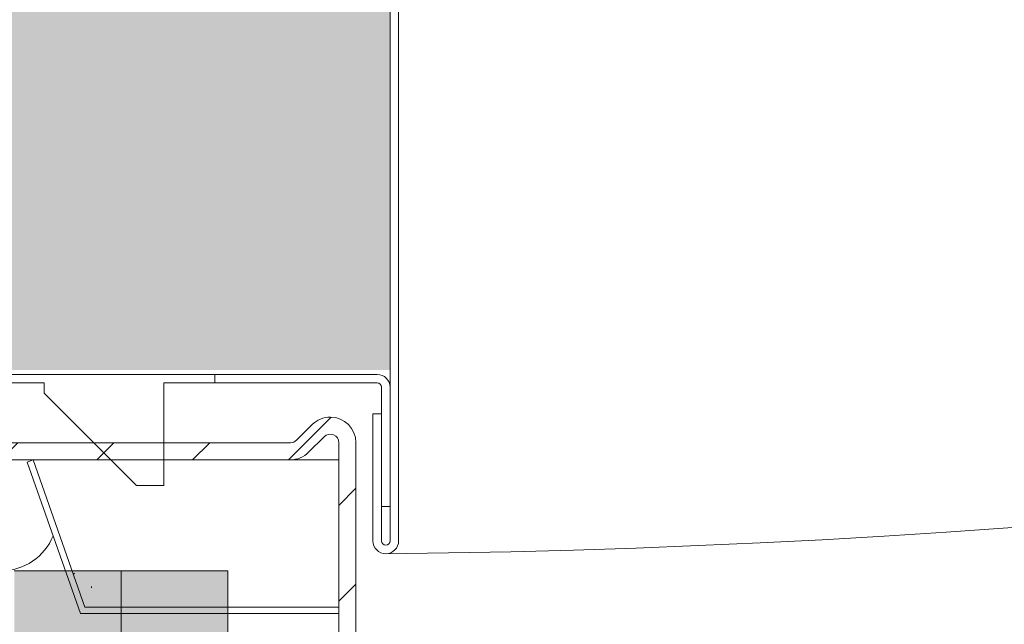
# Model space of a CAD drawing. Header units: metres. Extents: x -0.29 to 8.94, y -1.97 to 1.73.
# Tile 10 of 43: x 0.04 to 0.16, y -0.31 to -0.24. Entities that reach past the tile are written whole.
import ezdxf

# ---------------------------------------------------------------- set-up
doc = ezdxf.new("R2010")
doc.units = ezdxf.units.M
doc.header["$MEASUREMENT"] = 0
doc.linetypes.add('CENTER_DASH_DASH', pattern=[0.014000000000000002, 0.009000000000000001, -0.001000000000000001, 0.001000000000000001, -0.0009999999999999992, 0.0009999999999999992, -0.001000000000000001])
doc.linetypes.add('VERDECKT', pattern=[0.005625, 0.00375, -0.001875])
for name, color, linetype in [('152 - Bemaßung_ Beschriftung.Ausbau', 7, 'Continuous'), ('606 - Struktur.Wand Innen Ausbau', 7, 'Continuous'), ('Neubau_301 - Elemente.Linie', 7, 'Continuous'), ('Neubau_302 - Elemente.Schraffur', 7, 'Continuous'), ('Neubau_606 - Struktur.Wand Innen Ausbau', 7, 'Continuous'), ('Neubau_653 - Abdeckung.TB Verkofferung', 7, 'Continuous')]:
    doc.layers.add(name, color=color, linetype=linetype)
doc.styles.add('ERSTELLTER_STIL_1', font='txt')
doc.dimstyles.new('ERSTELLTER_STIL__2', dxfattribs={"dimtxt": 0.02, "dimasz": 0.01064, "dimexe": 0.18, "dimexo": 0.0625, "dimgap": 0, "dimtad": 1, "dimzin": 0, "dimdsep": 46, "dimtxsty": 'ERSTELLTER_STIL_1', "dimblk": 'ARROWHEAD_2', "dimblk1": 'ARROWHEAD_2', "dimblk2": 'ARROWHEAD_2', "dimcen": 0.09, "dimse1": 1, "dimse2": 1, "dimclrd": 7, "dimclre": 7, "dimclrt": 7, "dimazin": 0, "dimtfac": 1, "dimtdec": 4, "dimtmove": 0, "dimatfit": 3, "dimfxl": 1, "dimtolj": 1, "dimtzin": 0, "dimarcsym": 0})
pattern_1 = [(45, (0, 0), (-0.003535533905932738, 0.003535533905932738), [0, -0.005000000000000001])]

# ---------------------------------------------------------------- blocks, each defined once
blk = doc.blocks.new('*X2')
at = {"layer": 'Neubau_606 - Struktur.Wand Innen Ausbau', "color": 7, "linetype": 'Continuous', "lineweight": 5}
blk.add_arc((0.04122877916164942, -0.3001945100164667), 0.006500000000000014, 270, 338.3033516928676, dxfattribs=at)
blk = doc.blocks.new('*D6')
at = {"layer": '152 - Bemaßung_ Beschriftung.Ausbau', "color": 7, "linetype": 'Continuous', "lineweight": 5}
for p, q in [((0.2950716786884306, -0.3026530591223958), (0.3090716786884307, -0.3107359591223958)), ((0.3125716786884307, -0.3066945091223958), (0.2915716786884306, -0.3066945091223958)), ((0.3020716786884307, -1.051694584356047), (0.3020716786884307, -0.3066945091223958)), ((0.2950716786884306, -1.047653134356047), (0.3090716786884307, -1.055736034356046)), ((0.3125716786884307, -1.051694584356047), (0.2915716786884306, -1.051694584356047)), ((0.3020716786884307, -1.058540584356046), (0.3020716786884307, -1.051694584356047))]:
    blk.add_line(p, q, dxfattribs=at)
at = {"layer": '152 - Bemaßung_ Beschriftung.Ausbau', "color": 7, "lineweight": 5, "insert": (0.2982887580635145, -0.6993801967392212), "char_height": 0.02, "attachment_point": 7, "rotation": 90, "style": 'ERSTELLTER_STIL_1'}
blk.add_mtext('\\A1;{\\pql;\\fArial|b0|i0|c0|p38;74\\fArial|b0|i0|c0|p38;\\A1{\\H.66x;\\S5^  ;}}', dxfattribs=at)
blk = doc.blocks.new('ARROWHEAD_2')
at = {"color": 0, "linetype": 'Continuous', "lineweight": 0}
for p, q in [((-0.3781315, -0.655), (0.3781315, 0.655)), ((0, 0), (-1, 0))]:
    blk.add_line(p, q, dxfattribs=at)
blk = doc.blocks.new('*D8')
at = {"layer": '152 - Bemaßung_ Beschriftung.Ausbau', "color": 7, "linetype": 'Continuous', "lineweight": 5}
for p, q in [((0.2950716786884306, 0.8323469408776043), (0.3090716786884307, 0.8242640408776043)), ((0.3020716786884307, -0.3066945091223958), (0.3020716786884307, 0.8283054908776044)), ((0.2950716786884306, -0.3026530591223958), (0.3090716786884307, -0.3107359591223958)), ((0.3125716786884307, -0.3066945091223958), (0.2915716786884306, -0.3066945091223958))]:
    blk.add_line(p, q, dxfattribs=at)
at = {"layer": '152 - Bemaßung_ Beschriftung.Ausbau', "color": 7, "lineweight": 5, "insert": (0.3019526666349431, 0.2291912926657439), "char_height": 0.02, "attachment_point": 7, "rotation": 90, "style": 'ERSTELLTER_STIL_1'}
blk.add_mtext('\\A1;{\\pql;\\fArial|b0|i0|c0|p38;1,13\\fArial|b0|i0|c0|p38;\\A1{\\H.66x;\\S5^  ;}}', dxfattribs=at)
blk = doc.blocks.new('*D9')
at = {"layer": '152 - Bemaßung_ Beschriftung.Ausbau', "color": 7, "linetype": 'Continuous', "lineweight": 5}
for p, q in [((0.3020716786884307, 1.028305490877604), (0.3020716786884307, 1.035151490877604)), ((0.3090716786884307, 1.024264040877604), (0.2950716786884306, 1.032346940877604)), ((0.3125716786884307, 1.028305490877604), (0.2915716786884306, 1.028305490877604)), ((0.3020716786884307, 0.8283054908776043), (0.3020716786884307, 1.028305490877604)), ((0.2950716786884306, 0.8323469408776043), (0.3090716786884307, 0.8242640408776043)), ((0.3125716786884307, 0.8283054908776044), (0.2915716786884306, 0.8283054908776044)), ((0.3020716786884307, -0.3066945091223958), (0.3020716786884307, 0.8283054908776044))]:
    blk.add_line(p, q, dxfattribs=at)
at = {"layer": '152 - Bemaßung_ Beschriftung.Ausbau', "color": 7, "lineweight": 5, "insert": (0.2980716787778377, 0.9131282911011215), "char_height": 0.02, "attachment_point": 7, "rotation": 90, "style": 'ERSTELLTER_STIL_1'}
blk.add_mtext('\\A1;{\\pql;\\fArial|b0|i0|c0|p38;20}', dxfattribs=at)
blk = doc.blocks.new('*D10')
at = {"layer": '152 - Bemaßung_ Beschriftung.Ausbau', "color": 7, "linetype": 'Continuous', "lineweight": 5}
for p, q in [((0.3765139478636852, 1.028305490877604), (0.3765139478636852, 1.035151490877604)), ((0.3835139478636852, 1.024264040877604), (0.3695139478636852, 1.032346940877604)), ((0.3870139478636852, 1.028305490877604), (0.3660139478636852, 1.028305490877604)), ((0.3765139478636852, -1.051694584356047), (0.3765139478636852, 1.028305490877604)), ((0.3695139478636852, -1.047653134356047), (0.3835139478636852, -1.055736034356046)), ((0.3870139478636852, -1.051694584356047), (0.3660139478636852, -1.051694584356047)), ((0.3765139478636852, -1.058540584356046), (0.3765139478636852, -1.051694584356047))]:
    blk.add_line(p, q, dxfattribs=at)
at = {"layer": '152 - Bemaßung_ Beschriftung.Ausbau', "color": 7, "lineweight": 5, "insert": (0.3725139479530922, -0.03830034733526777), "char_height": 0.02, "attachment_point": 7, "rotation": 90, "style": 'ERSTELLTER_STIL_1'}
blk.add_mtext('\\A1;{\\pql;\\fArial|b0|i0|c0|p38;2,08}', dxfattribs=at)
blk = doc.blocks.new('*D12')
at = {"layer": '152 - Bemaßung_ Beschriftung.Ausbau', "color": 7, "linetype": 'Continuous', "lineweight": 5}
for p, q in [((0.2200716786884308, -0.261653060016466), (0.2340716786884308, -0.269735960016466)), ((0.2375716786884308, -0.265694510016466), (0.2165716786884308, -0.265694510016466)), ((0.2270716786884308, -0.3386945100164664), (0.2270716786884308, -0.265694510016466)), ((0.2200716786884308, -0.3346530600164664), (0.2340716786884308, -0.3427359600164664)), ((0.2375716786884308, -0.3386945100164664), (0.2165716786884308, -0.3386945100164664))]:
    blk.add_line(p, q, dxfattribs=at)
at = {"layer": '152 - Bemaßung_ Beschriftung.Ausbau', "color": 7, "lineweight": 5, "insert": (0.2232978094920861, -0.314791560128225), "char_height": 0.02, "attachment_point": 7, "rotation": 90, "style": 'ERSTELLTER_STIL_1'}
blk.add_mtext('\\A1;{\\pql;\\fArial|b0|i0|c0|p38;7\\fArial|b0|i0|c0|p38;\\A1{\\H.66x;\\S3^  ;}}', dxfattribs=at)
blk = doc.blocks.new('*D13')
at = {"layer": '152 - Bemaßung_ Beschriftung.Ausbau', "color": 7, "linetype": 'Continuous', "lineweight": 5}
for p, q in [((0.2200716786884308, 0.7913469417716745), (0.2340716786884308, 0.7832640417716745)), ((0.2270716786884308, -0.265694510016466), (0.2270716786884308, 0.7873054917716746)), ((0.2200716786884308, -0.261653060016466), (0.2340716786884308, -0.269735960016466)), ((0.2375716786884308, -0.265694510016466), (0.2165716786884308, -0.265694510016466))]:
    blk.add_line(p, q, dxfattribs=at)
at = {"layer": '152 - Bemaßung_ Beschriftung.Ausbau', "color": 7, "lineweight": 5, "char_height": 0.02, "attachment_point": 7, "rotation": 90, "style": 'ERSTELLTER_STIL_1'}
for s, insert in [('\\A1;{\\pql;\\fArial|b0|i0|c0|p38;Durchgangsbreite}', (0.2510716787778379, 0.1529194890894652)), ('\\A1;{\\pql;\\fArial|b0|i0|c0|p38;1,05\\fArial|b0|i0|c0|p38;\\A1{\\H.66x;\\S3^  ;}}', (0.2269526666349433, 0.2291912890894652))]:
    blk.add_mtext(s, dxfattribs=dict(at, insert=insert))
blk = doc.blocks.new('*D14')
at = {"layer": '152 - Bemaßung_ Beschriftung.Ausbau', "color": 7, "linetype": 'Continuous', "lineweight": 5}
for p, q in [((0.2200716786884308, 0.8643469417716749), (0.2340716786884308, 0.8562640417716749)), ((0.2270716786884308, 0.7873054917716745), (0.2270716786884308, 0.8603054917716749)), ((0.2200716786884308, 0.7913469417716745), (0.2340716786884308, 0.7832640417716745)), ((0.2375716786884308, 0.7873054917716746), (0.2165716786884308, 0.7873054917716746)), ((0.2270716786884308, -0.265694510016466), (0.2270716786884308, 0.7873054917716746))]:
    blk.add_line(p, q, dxfattribs=at)
at = {"layer": '152 - Bemaßung_ Beschriftung.Ausbau', "color": 7, "lineweight": 5, "insert": (0.2232978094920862, 0.8112084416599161), "char_height": 0.02, "attachment_point": 7, "rotation": 90, "style": 'ERSTELLTER_STIL_1'}
blk.add_mtext('\\A1;{\\pql;\\fArial|b0|i0|c0|p38;7\\fArial|b0|i0|c0|p38;\\A1{\\H.66x;\\S3^  ;}}', dxfattribs=at)

msp = doc.modelspace()

# ---------------------------------------------------------------- hatches: boundary and pattern name
at = {"layer": '606 - Struktur.Wand Innen Ausbau', "linetype": 'Continuous', "lineweight": 5}
h = msp.add_hatch(dxfattribs=at)
h.set_pattern_fill('Gips_0001', style=0, pattern_type=2)
h.set_pattern_definition(pattern_1)
h.paths.add_polyline_path([(0.02424937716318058, -0.2831740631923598), (0.08672854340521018, -0.2831740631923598), (0.08672854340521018, 0.8023051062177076), (0.02424937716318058, 0.8023051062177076)])
at = {"layer": 'Neubau_302 - Elemente.Schraffur', "linetype": 'Continuous', "lineweight": 5}
h = msp.add_hatch(dxfattribs=at)
h.set_pattern_fill('ANSI31_0001', style=0, pattern_type=2)
h.set_pattern_definition([(225, (0.07837306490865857, 0.4058117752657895), (-0.005612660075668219, 0.005612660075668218), [])])
h.paths.add_polyline_path([(-0.09727122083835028, -0.2676945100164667, -0.414213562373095), (-0.0952712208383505, -0.265694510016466), (0.01372877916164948, -0.265694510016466, -0.414213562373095), (0.0167287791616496, -0.2686945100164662), (0.0167287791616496, -0.2701945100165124, -0.5420998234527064), (0.01251582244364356, -0.2729383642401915), (0.007633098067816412, -0.2707798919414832, 0.5420998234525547), (0.00622877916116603, -0.2716945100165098), (0.006228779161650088, -0.2826945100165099, 0.414213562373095), (0.007228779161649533, -0.2836945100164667), (0.01372877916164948, -0.2836945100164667, -0.414213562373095), (0.0167287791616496, -0.2866945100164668), (0.0167287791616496, -0.2906945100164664, 0.414213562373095), (0.01772877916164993, -0.2916945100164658), (0.07507192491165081, -0.2916945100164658, 0.1989123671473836), (0.07577903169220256, -0.2914016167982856), (0.07760745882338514, -0.2895731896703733, -0.1989123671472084), (0.0797287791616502, -0.2886945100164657, -0.414213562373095), (0.08272877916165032, -0.2916945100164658), (0.08272877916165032, -0.3169118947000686, -0.221694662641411), (0.08201435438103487, -0.3184439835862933), (0.07843846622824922, -0.3214445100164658), (0.0771528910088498, -0.3199124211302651), (0.08072877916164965, -0.3169118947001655), (0.08072877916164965, -0.2916945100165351, 0.6681786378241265), (0.0790216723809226, -0.2909874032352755), (0.07719324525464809, -0.2928158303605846, -0.1989123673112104), (0.07507192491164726, -0.2936945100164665), (0.01772877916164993, -0.2936945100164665, -0.414213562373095), (0.01472877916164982, -0.2906945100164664), (0.01472877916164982, -0.2866945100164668, 0.414213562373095), (0.01372877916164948, -0.2856945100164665), (0.007228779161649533, -0.2856945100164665, -0.414213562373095), (0.004228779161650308, -0.282694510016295), (0.004228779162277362, -0.271694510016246, -0.5420998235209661), (0.008441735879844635, -0.2689506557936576), (0.01332446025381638, -0.2711091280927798, 0.5420998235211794), (0.01472877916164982, -0.2701945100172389), (0.01472877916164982, -0.2686945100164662, 0.414213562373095), (0.01372877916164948, -0.2676945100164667), (-0.02952906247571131, -0.2676945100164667, 0.02676012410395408), (-0.03004306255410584, -0.2676945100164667), (-0.03913965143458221, -0.2676945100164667, 0.02677481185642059), (-0.03965393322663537, -0.2676945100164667), (-0.04875052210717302, -0.2676945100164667, 0.02676012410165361), (-0.04926452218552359, -0.2676945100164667), (-0.05836110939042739, -0.2676945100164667, 0.02677481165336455), (-0.05887539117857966, -0.2676945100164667), (-0.06797169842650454, -0.2676945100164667, 0.02678949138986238), (-0.06848626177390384, -0.2676945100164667), (-0.07758256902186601, -0.2676945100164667, 0.02677481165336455), (-0.07809685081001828, -0.2676945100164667), (-0.08719330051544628, -0.2676945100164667, 0.02677481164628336), (-0.08770758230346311, -0.2676945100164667), (-0.0952712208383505, -0.2676945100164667), (-0.0952712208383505, -0.3169118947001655), (-0.0916953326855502, -0.3199124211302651), (-0.09298090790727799, -0.3214445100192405), (-0.09298090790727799, -0.3213102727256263), (-0.09446326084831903, -0.3201180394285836), (-0.0945617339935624, -0.3201180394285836), (-0.0965567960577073, -0.3184439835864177, -0.2216946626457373), (-0.09727122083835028, -0.3169118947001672)])
at = {"layer": 'Neubau_606 - Struktur.Wand Innen Ausbau', "linetype": 'Continuous', "lineweight": 5}
h = msp.add_hatch(dxfattribs=at)
h.set_pattern_fill('Gips_0001', style=0, pattern_type=2)
h.set_pattern_definition(pattern_1)
h.paths.add_polyline_path([(0.05522878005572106, -0.3066945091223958), (0.05522878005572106, -1.051694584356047), (0.04272877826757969, -1.051694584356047), (0.04272877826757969, -0.3066945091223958)])
h = msp.add_hatch(dxfattribs=at)
h.set_pattern_fill('Gips_0001', style=0, pattern_type=2)
h.set_pattern_definition(pattern_1)
h.paths.add_polyline_path([(0.06772877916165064, -0.3066945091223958), (0.06772877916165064, -1.051694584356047), (0.05522878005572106, -1.051694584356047), (0.05522878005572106, -0.3066945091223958)])

# ---------------------------------------------------------------- linework, layer by layer
at = {"layer": 'Neubau_301 - Elemente.Linie', "color": 1, "linetype": 'Continuous', "lineweight": 5}
for p, q in [((0.08672854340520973, -0.2851948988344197), (0.08672854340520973, -0.1790860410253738)), ((0.08772854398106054, -0.3031948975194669), (0.08772854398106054, -0.1790860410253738)), ((0.08522854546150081, -0.2836948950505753), (0.06622854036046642, -0.2836948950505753)), ((0.06622854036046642, -0.2846948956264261), (0.08522854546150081, -0.2846948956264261)), ((0.08572854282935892, -0.2851948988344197), (0.08572854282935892, -0.2991448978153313)), ((0.08672854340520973, -0.3031948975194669), (0.08672854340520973, -0.2851948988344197)), ((0.08472854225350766, -0.2991448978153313), (0.08472854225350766, -0.2882948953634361)), ((0.08472854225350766, -0.2882948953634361), (0.08572854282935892, -0.2882948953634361)), ((0.08472854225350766, -0.3031948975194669), (0.08472854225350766, -0.2991448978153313)), ((0.08572854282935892, -0.2991448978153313), (0.08572854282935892, -0.3031948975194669)), ((0.08672854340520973, -0.2991448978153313), (0.08572854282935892, -0.2991448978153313)), ((0.05522878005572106, -0.3066945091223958), (0.04272877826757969, -0.3066945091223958)), ((0.05522878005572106, -0.3066945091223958), (0.05522878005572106, -0.3661410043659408)), ((0.06772877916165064, -0.3066945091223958), (0.05522878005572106, -0.3066945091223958)), ((0.05522878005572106, -0.3066945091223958), (0.05522878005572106, -1.051694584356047)), ((0.06772877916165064, -0.3066945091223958), (0.06772877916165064, -1.051694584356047))]:
    msp.add_line(p, q, dxfattribs=at)
at = {"layer": 'Neubau_301 - Elemente.Linie', "color": 1, "linetype": 'CENTER_DASH_DASH', "lineweight": 5}
for p, q in [((0.04222875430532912, -0.2836949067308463), (0.06622854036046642, -0.2836949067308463)), ((0.04622872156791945, -0.2846948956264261), (0.04222875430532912, -0.2846948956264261)), ((0.04622872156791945, -0.2858871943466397), (0.04622872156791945, -0.2846948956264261)), ((0.06022859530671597, -0.2846948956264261), (0.06022859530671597, -0.2966947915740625)), ((0.06622854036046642, -0.2846948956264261), (0.06022859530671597, -0.2846948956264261)), ((0.06622854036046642, -0.2846948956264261), (0.06622854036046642, -0.2836949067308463)), ((0.05703631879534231, -0.2966947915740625), (0.04622872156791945, -0.2858871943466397)), ((0.06022859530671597, -0.2966947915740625), (0.05703631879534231, -0.2966947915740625))]:
    msp.add_line(p, q, dxfattribs=at)
at = {"layer": 'Neubau_301 - Elemente.Linie', "color": 1, "linetype": 'VERDECKT', "lineweight": 5}
for p, q in [((0.0442297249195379, -0.2939695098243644), (0.05047200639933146, -0.3116945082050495)), ((0.08072877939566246, -0.2936945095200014), (0.04492972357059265, -0.2936945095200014)), ((0.08072878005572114, -0.2944445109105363), (0.08072878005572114, -0.2936945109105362)), ((0.08072878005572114, -0.2944445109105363), (0.08072878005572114, -0.3086945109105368)), ((0.04962023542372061, -0.3071222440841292), (0.04980052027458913, -0.3069655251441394)), ((0.05175352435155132, -0.3086945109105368), (0.05175352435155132, -0.3085287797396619)), ((0.05100472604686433, -0.3109445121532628), (0.08072877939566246, -0.3109445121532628)), ((0.08072877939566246, -0.3116945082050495), (0.05047200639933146, -0.3116945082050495))]:
    msp.add_line(p, q, dxfattribs=at)
at = {"layer": 'Neubau_301 - Elemente.Linie', "color": 1, "linetype": 'Continuous', "lineweight": 5, "flags": 128}
for points in [[(0.08072877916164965, -0.2915976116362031), (0.08072877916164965, -0.3169118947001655), (0.0771528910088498, -0.3199124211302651), (0.07843846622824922, -0.3214445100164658), (0.08201435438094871, -0.3184439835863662, 0.2216946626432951), (0.08272877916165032, -0.3169118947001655), (0.08272877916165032, -0.2916945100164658, 0.414213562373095), (0.0797287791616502, -0.2886945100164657, 0.1989123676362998), (0.07760745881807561, -0.2895731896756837), (0.07577903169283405, -0.291401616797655, -0.1989123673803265), (0.07507192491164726, -0.2916945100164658), (0.01772877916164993, -0.2916945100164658, -0.414213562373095)], [(0.01772877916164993, -0.2936945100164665), (0.07507192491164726, -0.2936945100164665, 0.1989123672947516), (0.07719324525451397, -0.2928158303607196), (0.07902167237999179, -0.2909874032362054, -0.6681786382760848), (0.08072877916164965, -0.2916945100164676)]]:
    msp.add_lwpolyline(points, format="xyb", dxfattribs=at)
at = {"layer": 'Neubau_301 - Elemente.Linie', "color": 1, "linetype": 'VERDECKT', "lineweight": 5}
for points in [[(0.04492972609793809, -0.293694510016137), (0.04422972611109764, -0.2939695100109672)], [(0.05100472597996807, -0.3109445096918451), (0.04492972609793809, -0.293694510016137)]]:
    msp.add_lwpolyline(points, dxfattribs=at)
at = {"layer": 'Neubau_301 - Elemente.Linie', "color": 1, "linetype": 'VERDECKT', "lineweight": 5, "flags": 128}
msp.add_lwpolyline([(0.05175352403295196, -0.3086945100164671), (0.05176758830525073, -0.3086898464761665), (0.05177598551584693, -0.3086758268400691), (0.05177877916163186, -0.3086525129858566)], dxfattribs=at)
at = {"layer": 'Neubau_301 - Elemente.Linie', "color": 1, "linetype": 'Continuous', "lineweight": 5}
for centre, radius, start, end in [((0.08520770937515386, -0.2852157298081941), 0.001520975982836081, 0.784824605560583, 89.21517539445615), ((0.08521604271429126, -0.2852073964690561), 0.0005126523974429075, 1.397180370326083, 88.60281961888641), ((0.08622854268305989, -0.3031948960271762), 0.001499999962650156, 180, 0), ((0.08622854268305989, -0.3031948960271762), 0.0004999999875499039, 180, 0)]:
    msp.add_arc(centre, radius, start, end, dxfattribs=at)
at = {"layer": 'Neubau_653 - Abdeckung.TB Verkofferung', "color": 1, "linetype": 'Continuous', "lineweight": 5, "flags": 128}
msp.add_lwpolyline([(0.08622854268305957, -0.3046948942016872, 0.4139830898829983), (1.209728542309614, 0.8408050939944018), (0.1072285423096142, 0.8408050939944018)], format="xyb", dxfattribs=at)

# ---------------------------------------------------------------- block references
at = {"layer": 'Neubau_606 - Struktur.Wand Innen Ausbau', "color": 7, "linetype": 'Continuous', "lineweight": 5}
msp.add_blockref('*X2', (0, 0), dxfattribs=at)

# ---------------------------------------------------------------- dimensions: what is measured, and where the dimension line sits
at = {"layer": '152 - Bemaßung_ Beschriftung.Ausbau', "color": 7, "linetype": 'Continuous', "lineweight": 5}
for base, p1, p2, picture, middle in [((0.3020716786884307, 1.028305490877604), (0.06772877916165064, 0.8283054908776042), (-0.1672632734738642, 1.028305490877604), '*D9', (0.2880716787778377, 0.9283753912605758)), ((0.3765139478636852, 1.028305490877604), (-0.08227122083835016, -1.051694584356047), (-0.1672632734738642, 1.028305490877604), '*D10', (0.3625139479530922, -0.01232384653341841)), ((0.2270716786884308, 0.8603054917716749), (-0.09527122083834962, 0.7873054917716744), (0.0677287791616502, 0.8603054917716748), '*D14', (0.2130716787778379, 0.8458437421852)), ((0.3020716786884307, 0.8283054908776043), (0.06772877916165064, -0.3066945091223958), (0.06772877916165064, 0.8283054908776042), '*D8', (0.2880716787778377, 0.2821795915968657)), ((0.2270716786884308, -0.265694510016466), (0.06772877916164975, -0.3386945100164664), (0.01372877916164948, -0.265694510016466), '*D12', (0.2130716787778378, -0.2801562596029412)), ((0.3020716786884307, -0.3066945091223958), (-0.08227122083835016, -1.051694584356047), (0.06772877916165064, -0.3066945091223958), '*D6', (0.2880716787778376, -0.6571212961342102))]:
    dim = msp.add_linear_dim(base=base, p1=p1, p2=p2, angle=90, dimstyle='ERSTELLTER_STIL__2', dxfattribs=at)
    dim.commit()
    dim.dimension.update_dxf_attribs({"geometry": picture, "text_midpoint": middle, "dimtype": 160, "text_rotation": 90})
dim = msp.add_linear_dim(base=(0.2270716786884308, 0.7873054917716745), p1=(0.01372877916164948, -0.265694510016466), p2=(-0.09527122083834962, 0.7873054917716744), angle=90, text='<MeasuredValue>^MDurchgangsbreite', dimstyle='ERSTELLTER_STIL__2', dxfattribs=at)
dim.commit()
dim.dimension.update_dxf_attribs({"geometry": '*D13', "text_midpoint": (0.2410716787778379, 0.2676494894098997), "dimtype": 160, "text_rotation": 90})

doc.saveas('drawing.dxf')
